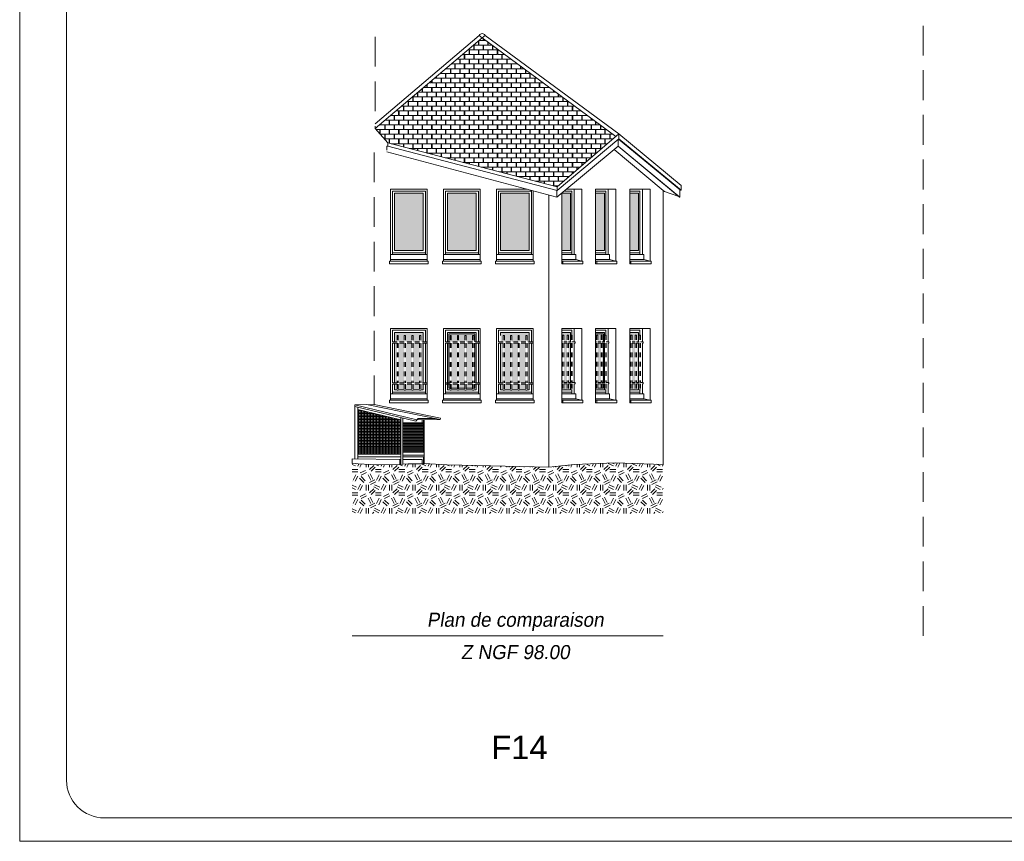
# Model space of a CAD drawing. Extents: x 1304067 to 1304684, y 94 to 123.
# Tile 34 of 57: x 1304375 to 1304396, y 94 to 111. Entities that reach past the tile are written whole.
import ezdxf
from ezdxf.enums import TextEntityAlignment as Align

# ---------------------------------------------------------------- set-up
doc = ezdxf.new("R2010")
doc.units = 0
doc.header["$LTSCALE"] = 0.1
doc.linetypes.add('CACHE', pattern=[9.525, 6.35, -3.175])
doc.linetypes.add('Grille', pattern=[0.4, 0.2, -0.2])
doc.layers.get('0').update_dxf_attribs({"lineweight": 9})
for name, color, linetype, lineweight in [('0_Cadre', 7, 'Continuous', 9), ('_Alti', 115, 'Continuous', 9), ('_Fenêtres', 39, 'Continuous', 9), ('_Fenêtres_Habillage', 7, 'Continuous', 9), ('_TN', 37, 'Continuous', 9), ('_Toiture', 250, 'Continuous', 9), ('Bâti_Hachure', 254, 'Continuous', 9), ('Bâti_Ligne', 7, 'Continuous', 9), ('Garde-corps', 251, 'Grille', 9)]:
    doc.layers.add(name, color=color, linetype=linetype, lineweight=lineweight)
doc.layers.add('_Toiture_Habillage', color=7, linetype='Continuous', lineweight=9, true_color=0xa84e24)
doc.styles.add('ECRITURE2', font='BKANT.TTF', dxfattribs={"width": 1.001, "oblique": 18})
doc.styles.get("Standard").update_dxf_attribs({"font": 'arial.ttf'})

msp = doc.modelspace()

# ---------------------------------------------------------------- hatches: boundary and pattern name
at = {"layer": '_Fenêtres_Habillage'}
h = msp.add_hatch(color=155, dxfattribs=at)
h.dxf.hatch_style = 1
h.set_gradient(color1=(76, 114, 153), name='CYLINDER')
h.paths.add_polyline_path([(1304384.02, 107.442), (1304383.409, 107.442), (1304383.409, 106.221), (1304384.02, 106.221)])
h = msp.add_hatch(color=155, dxfattribs=at)
h.dxf.hatch_style = 1
h.set_gradient(color1=(76, 114, 153), name='CYLINDER')
h.paths.add_polyline_path([(1304385.15, 107.442), (1304384.539, 107.442), (1304384.539, 106.221), (1304385.15, 106.221)])
h = msp.add_hatch(color=155, dxfattribs=at)
h.dxf.hatch_style = 1
h.set_gradient(color1=(76, 114, 153), name='CYLINDER')
h.paths.add_polyline_path([(1304386.281, 107.442), (1304385.67, 107.442), (1304385.67, 106.221), (1304386.281, 106.221)])
h = msp.add_hatch(color=155, dxfattribs=at)
h.dxf.hatch_style = 1
h.set_gradient(color1=(76, 114, 153), name='CYLINDER')
h.paths.add_polyline_path([(1304387.162, 107.442), (1304386.973, 107.442), (1304386.973, 106.221), (1304387.162, 106.221)])
h = msp.add_hatch(color=155, dxfattribs=at)
h.dxf.hatch_style = 1
h.set_gradient(color1=(76, 114, 153), name='CYLINDER')
h.paths.add_polyline_path([(1304387.885, 107.442), (1304387.697, 107.442), (1304387.697, 106.221), (1304387.885, 106.221)])
h = msp.add_hatch(color=155, dxfattribs=at)
h.dxf.hatch_style = 1
h.set_gradient(color1=(76, 114, 153), name='CYLINDER')
h.paths.add_polyline_path([(1304388.615, 107.442), (1304388.427, 107.442), (1304388.427, 106.221), (1304388.615, 106.221)])
h = msp.add_hatch(color=155, dxfattribs=at)
h.dxf.hatch_style = 1
h.set_gradient(color1=(76, 114, 153), name='CYLINDER')
h.paths.add_polyline_path([(1304383.617, 104.243), (1304383.488, 104.243), (1304383.488, 103.399), (1304383.617, 103.399)])
h.paths.add_polyline_path([(1304383.777, 104.243), (1304383.643, 104.243), (1304383.643, 103.399), (1304383.777, 103.399)])
h.paths.add_polyline_path([(1304383.943, 104.243), (1304383.803, 104.243), (1304383.803, 103.399), (1304383.943, 103.399)])
h.paths.add_polyline_path([(1304384.02, 104.243), (1304383.969, 104.243), (1304383.969, 103.399), (1304384.02, 103.399)])
h.paths.add_polyline_path([(1304384.02, 104.473), (1304383.409, 104.473), (1304383.409, 104.272), (1304383.462, 104.272), (1304383.462, 104.409), (1304383.488, 104.409), (1304383.488, 104.272), (1304383.617, 104.272), (1304383.617, 104.409), (1304383.643, 104.409), (1304383.643, 104.272), (1304383.777, 104.272), (1304383.777, 104.409), (1304383.803, 104.409), (1304383.803, 104.272), (1304383.943, 104.272), (1304383.943, 104.409), (1304383.969, 104.409), (1304383.969, 104.272), (1304384.02, 104.272)])
h.paths.add_polyline_path([(1304383.409, 104.243), (1304383.409, 103.399), (1304383.462, 103.399), (1304383.462, 104.243)])
h.paths.add_polyline_path([(1304383.803, 103.253), (1304383.943, 103.253), (1304383.943, 103.37), (1304383.803, 103.37)])
h.paths.add_polyline_path([(1304383.409, 103.253), (1304383.462, 103.253), (1304383.462, 103.37), (1304383.409, 103.37)])
h.paths.add_polyline_path([(1304383.488, 103.253), (1304383.617, 103.253), (1304383.617, 103.37), (1304383.488, 103.37)])
h.paths.add_polyline_path([(1304383.969, 103.253), (1304384.02, 103.253), (1304384.02, 103.37), (1304383.969, 103.37)])
h.paths.add_polyline_path([(1304383.643, 103.253), (1304383.777, 103.253), (1304383.777, 103.37), (1304383.643, 103.37)])
h = msp.add_hatch(color=155, dxfattribs=at)
h.dxf.hatch_style = 1
h.set_gradient(color1=(76, 114, 153), name='CYLINDER')
h.paths.add_polyline_path([(1304384.749, 104.243), (1304384.619, 104.243), (1304384.619, 103.399), (1304384.749, 103.399)])
h.paths.add_polyline_path([(1304384.909, 104.243), (1304384.775, 104.243), (1304384.775, 103.399), (1304384.909, 103.399)])
h.paths.add_polyline_path([(1304385.074, 104.243), (1304384.935, 104.243), (1304384.935, 103.399), (1304385.074, 103.399)])
h.paths.add_polyline_path([(1304384.569, 104.443), (1304384.569, 104.272), (1304384.594, 104.272), (1304384.594, 104.409), (1304384.619, 104.409), (1304384.619, 104.272), (1304384.749, 104.272), (1304384.749, 104.409), (1304384.775, 104.409), (1304384.775, 104.272), (1304384.909, 104.272), (1304384.909, 104.409), (1304384.935, 104.409), (1304384.935, 104.272), (1304385.074, 104.272), (1304385.074, 104.409), (1304385.1, 104.409), (1304385.1, 104.272), (1304385.12, 104.272), (1304385.12, 104.443)])
h.paths.add_polyline_path([(1304384.569, 104.243), (1304384.569, 103.399), (1304384.594, 103.399), (1304384.594, 104.243)])
h.paths.add_polyline_path([(1304385.12, 103.399), (1304385.12, 104.243), (1304385.1, 104.243), (1304385.1, 103.399)])
h.paths.add_polyline_path([(1304384.775, 103.283), (1304384.909, 103.283), (1304384.909, 103.37), (1304384.775, 103.37)])
h.paths.add_polyline_path([(1304385.12, 103.283), (1304385.12, 103.37), (1304385.1, 103.37), (1304385.1, 103.283)])
h.paths.add_polyline_path([(1304384.569, 103.283), (1304384.594, 103.283), (1304384.594, 103.37), (1304384.569, 103.37)])
h.paths.add_polyline_path([(1304384.935, 103.283), (1304385.074, 103.283), (1304385.074, 103.37), (1304384.935, 103.37)])
h.paths.add_polyline_path([(1304384.619, 103.283), (1304384.749, 103.283), (1304384.749, 103.37), (1304384.619, 103.37)])
h = msp.add_hatch(color=155, dxfattribs=at)
h.dxf.hatch_style = 1
h.set_gradient(color1=(76, 114, 153), name='CYLINDER')
h.paths.add_polyline_path([(1304385.883, 104.243), (1304385.753, 104.243), (1304385.753, 103.399), (1304385.883, 103.399)])
h.paths.add_polyline_path([(1304386.043, 104.243), (1304385.908, 104.243), (1304385.908, 103.399), (1304386.043, 103.399)])
h.paths.add_polyline_path([(1304386.208, 104.243), (1304386.068, 104.243), (1304386.068, 103.399), (1304386.208, 103.399)])
h.paths.add_polyline_path([(1304386.281, 104.243), (1304386.234, 104.243), (1304386.234, 103.399), (1304386.281, 103.399)])
h.paths.add_polyline_path([(1304386.281, 104.473), (1304385.67, 104.473), (1304385.67, 104.272), (1304385.728, 104.272), (1304385.728, 104.409), (1304385.753, 104.409), (1304385.753, 104.272), (1304385.883, 104.272), (1304385.883, 104.409), (1304385.908, 104.409), (1304385.908, 104.272), (1304386.043, 104.272), (1304386.043, 104.409), (1304386.068, 104.409), (1304386.068, 104.272), (1304386.208, 104.272), (1304386.208, 104.409), (1304386.234, 104.409), (1304386.234, 104.272), (1304386.281, 104.272)])
h.paths.add_polyline_path([(1304385.67, 104.243), (1304385.67, 103.399), (1304385.728, 103.399), (1304385.728, 104.243)])
h.paths.add_polyline_path([(1304386.068, 103.253), (1304386.208, 103.253), (1304386.208, 103.37), (1304386.068, 103.37)])
h.paths.add_polyline_path([(1304385.67, 103.253), (1304385.728, 103.253), (1304385.728, 103.37), (1304385.67, 103.37)])
h.paths.add_polyline_path([(1304385.753, 103.253), (1304385.883, 103.253), (1304385.883, 103.37), (1304385.753, 103.37)])
h.paths.add_polyline_path([(1304386.234, 103.253), (1304386.281, 103.253), (1304386.281, 103.37), (1304386.234, 103.37)])
h.paths.add_polyline_path([(1304385.908, 103.253), (1304386.043, 103.253), (1304386.043, 103.37), (1304385.908, 103.37)])
h = msp.add_hatch(color=155, dxfattribs=at)
h.dxf.hatch_style = 1
h.set_gradient(color1=(76, 114, 153), name='CYLINDER')
h.paths.add_polyline_path([(1304387.02, 104.248), (1304387.09, 104.248), (1304387.09, 103.407), (1304387.02, 103.407)])
h.paths.add_polyline_path([(1304386.973, 104.277), (1304386.973, 104.473), (1304387.162, 104.473), (1304387.162, 104.277), (1304387.116, 104.277), (1304387.116, 104.414), (1304387.09, 104.414), (1304387.09, 104.277), (1304387.02, 104.277), (1304387.02, 104.414), (1304386.994, 104.414), (1304386.994, 104.277)])
h.paths.add_polyline_path([(1304387.162, 104.248), (1304387.162, 103.407), (1304387.116, 103.407), (1304387.116, 104.248)])
h.paths.add_polyline_path([(1304386.973, 103.407), (1304386.973, 104.248), (1304386.994, 104.248), (1304386.994, 103.407)])
h.paths.add_polyline_path([(1304387.09, 103.253), (1304387.02, 103.253), (1304387.02, 103.379), (1304387.09, 103.379)])
h.paths.add_polyline_path([(1304386.994, 103.253), (1304386.973, 103.253), (1304386.973, 103.379), (1304386.994, 103.379)])
h.paths.add_polyline_path([(1304387.162, 103.379), (1304387.162, 103.253), (1304387.116, 103.253), (1304387.116, 103.379)])
h = msp.add_hatch(color=155, dxfattribs=at)
h.dxf.hatch_style = 1
h.set_gradient(color1=(76, 114, 153), name='CYLINDER')
h.paths.add_polyline_path([(1304387.743, 104.248), (1304387.814, 104.248), (1304387.814, 103.407), (1304387.743, 103.407)])
h.paths.add_polyline_path([(1304387.697, 104.277), (1304387.697, 104.443), (1304387.867, 104.443), (1304387.867, 104.277), (1304387.839, 104.277), (1304387.839, 104.414), (1304387.814, 104.414), (1304387.814, 104.277), (1304387.743, 104.277), (1304387.743, 104.414), (1304387.717, 104.414), (1304387.717, 104.277)])
h.paths.add_polyline_path([(1304387.867, 104.248), (1304387.867, 103.407), (1304387.839, 103.407), (1304387.839, 104.248)])
h.paths.add_polyline_path([(1304387.697, 103.407), (1304387.697, 104.248), (1304387.717, 104.248), (1304387.717, 103.407)])
h.paths.add_polyline_path([(1304387.814, 103.283), (1304387.743, 103.283), (1304387.743, 103.379), (1304387.814, 103.379)])
h.paths.add_polyline_path([(1304387.717, 103.283), (1304387.697, 103.283), (1304387.697, 103.379), (1304387.717, 103.379)])
h.paths.add_polyline_path([(1304387.867, 103.379), (1304387.867, 103.283), (1304387.839, 103.283), (1304387.839, 103.379)])
h = msp.add_hatch(color=155, dxfattribs=at)
h.dxf.hatch_style = 1
h.set_gradient(color1=(76, 114, 153), name='CYLINDER')
h.paths.add_polyline_path([(1304388.473, 104.248), (1304388.543, 104.248), (1304388.543, 103.407), (1304388.473, 103.407)])
h.paths.add_polyline_path([(1304388.427, 104.277), (1304388.427, 104.473), (1304388.615, 104.473), (1304388.615, 104.277), (1304388.569, 104.277), (1304388.569, 104.414), (1304388.543, 104.414), (1304388.543, 104.277), (1304388.473, 104.277), (1304388.473, 104.414), (1304388.447, 104.414), (1304388.447, 104.277)])
h.paths.add_polyline_path([(1304388.615, 104.248), (1304388.615, 103.407), (1304388.569, 103.407), (1304388.569, 104.248)])
h.paths.add_polyline_path([(1304388.427, 103.407), (1304388.427, 104.248), (1304388.447, 104.248), (1304388.447, 103.407)])
h.paths.add_polyline_path([(1304388.543, 103.253), (1304388.473, 103.253), (1304388.473, 103.379), (1304388.543, 103.379)])
h.paths.add_polyline_path([(1304388.447, 103.253), (1304388.427, 103.253), (1304388.427, 103.379), (1304388.447, 103.379)])
h.paths.add_polyline_path([(1304388.615, 103.379), (1304388.615, 103.253), (1304388.569, 103.253), (1304388.569, 103.379)])
at = {"layer": '_TN'}
h = msp.add_hatch(dxfattribs=at)
h.set_pattern_fill('G_GEOLOG_2', color=256, scale=0.5)
h.set_pattern_definition([(0, (0, 0), (0.5, 0.5), [0.125, -0.375]), (0, (0, 0.05), (0.5, 0.5), [0.125, -0.375]), (90, (0.3, 0.1), (-0.5, 0.5), [0.125, -0.375]), (90, (0.35, 0.1), (-0.5, 0.5), [0.125, -0.375]), (45, (0.375, 0.05), (6e-17, 0.50000000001), [0.125, -0.582106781]), (45, (0.41, 0.015), (6e-17, 0.50000000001), [0.125, -0.582106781]), (135, (0.25, 0.275), (-0.50000000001, 6e-17), [0.125, -0.582106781]), (135, (0.285, 0.31), (-0.50000000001, 6e-17), [0.125, -0.582106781]), (26.5650512, (0.375, 0.275), (0.5, 2e-10), [0.125, -0.9930339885]), (26.5650512, (0.395, 0.23), (0.5, 2e-10), [0.125, -0.9930339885]), (26.5650512, (0.175, 0.475), (0.5, 2e-10), [0.125, -0.9930339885]), (26.5650512, (0.195, 0.43), (0.5, 2e-10), [0.125, -0.9930339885]), (63.43494882, (0.125, 0.125), (2.5e-11, 0.5), [0.125, -0.9930339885]), (63.43494882, (0.17, 0.1), (2.5e-11, 0.5), [0.125, -0.9930339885]), (63.43494882, (0.07, 0.3), (2.5e-11, 0.5), [0.125, -0.9930339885]), (63.43494882, (0.025, 0.325), (2.5e-11, 0.5), [0.125, -0.9930339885]), (116.5650512, (0.445, 0.345), (-2e-10, 0.5), [0.125, -0.9930339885]), (116.5650512, (0.4, 0.325), (-2e-10, 0.5), [0.125, -0.9930339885]), (153.43494882, (0.075, 0.125), (-0.5, 2.5e-11), [0.125, -0.9930339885]), (153.43494882, (0.095, 0.17), (-0.5, 2.5e-11), [0.125, -0.9930339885])])
h.paths.add_polyline_path([(1304389.14, 101.659), (1304388.113, 101.69), (1304387.241, 101.659), (1304386.696, 101.597), (1304384.53, 101.65), (1304384.041, 101.677), (1304384.041, 101.672), (1304384, 101.672), (1304383.702, 101.672), (1304383.584, 101.667), (1304383.523, 101.656), (1304383.523, 101.656), (1304383.023, 101.653), (1304382.507, 101.679), (1304382.507, 101.519), (1304382.507, 100.611), (1304389.14, 100.611)])
at = {"layer": '_Toiture_Habillage'}
h = msp.add_hatch(dxfattribs=at)
h.set_pattern_fill('G_TUILE_6', color=256, scale=0.2)
h.set_pattern_definition([(90, (0, 0), (-0.2, 0.2), [0.1, -0.1]), (90, (0.008, 0), (-0.2, 0.2), [0.1, -0.1]), (0, (0, 0.1), (0.2, 0.2), [0.096, -0.104]), (0, (0.104, 0.1), (0.2, 0.2), [0.096, -0.104]), (90, (0.096, 0.1), (-0.2, 0.2), [0.1, -0.1]), (90, (0.104, 0.1), (-0.2, 0.2), [0.1, -0.1]), (0, (0.008, 0), (0.2, 0.2), [0.192, -0.008])])
h.paths.add_polyline_path([(1304385.278, 110.756), (1304382.992, 108.823), (1304383.263, 108.52), (1304386.879, 107.578), (1304388.131, 108.653)])
at = {"layer": 'Bâti_Hachure'}
h = msp.add_hatch(dxfattribs=at)
h.set_pattern_fill('NET', color=256, scale=0.01)
h.set_pattern_definition([(0, (1304383.024164, -3e-14), (0, 0.03175), []), (90, (1304383.024164, -3e-14), (-0.03175, 2e-18), [])])
h.paths.add_polyline_path([(1304383.545, 102.607), (1304382.622, 102.829), (1304382.622, 101.881), (1304383.545, 101.881)])
h.paths.add_polyline_path([(1304384.024, 102.521), (1304383.583, 102.521), (1304383.583, 101.918), (1304384.024, 101.918)])

# ---------------------------------------------------------------- linework, layer by layer
at = {"layer": '0_Cadre'}
msp.add_lwpolyline([(1304375.414, 123.32), (1304417.414, 123.32), (1304417.414, 93.62), (1304375.414, 93.62)], close=True, dxfattribs=at)
msp.add_lwpolyline([(1304377.214, 94.12), (1304416.114, 94.12, 0.414214), (1304416.914, 94.92), (1304416.914, 122.02, 0.414214), (1304416.114, 122.82), (1304377.214, 122.82, 0.414214), (1304376.414, 122.02), (1304376.414, 94.92, 0.414214)], format="xyb", close=True, dxfattribs=at)
at = {"layer": '0_Cadre', "linetype": 'CACHE', "flags": 128}
msp.add_lwpolyline([(1304394.684, 98), (1304394.684, 115.096)], dxfattribs=at)
at = {"layer": '_Alti'}
msp.add_line((1304382.507, 98), (1304389.14, 98), dxfattribs=at)
at = {"layer": '_Fenêtres', "elevation": 0}
for points in [[(1304383.363, 106.133), (1304383.363, 107.488), (1304384.066, 107.488), (1304384.066, 106.133)], [(1304385.624, 106.133), (1304385.624, 107.488), (1304386.327, 107.488), (1304386.327, 106.133)], [(1304384.066, 106.171), (1304383.363, 106.171)], [(1304386.327, 106.171), (1304385.624, 106.171)], [(1304383.363, 104.272), (1304383.363, 104.519), (1304384.066, 104.519), (1304384.066, 104.272)], [(1304383.409, 104.272), (1304383.409, 104.473), (1304384.02, 104.473), (1304384.02, 104.272)], [(1304385.624, 104.272), (1304385.624, 104.519), (1304386.327, 104.519), (1304386.327, 104.272)], [(1304385.67, 104.409), (1304385.67, 104.473), (1304386.281, 104.473), (1304386.281, 104.272)], [(1304383.363, 103.399), (1304383.363, 104.243)], [(1304383.409, 103.399), (1304383.409, 104.243)], [(1304384.02, 104.243), (1304384.02, 103.399)], [(1304384.066, 104.243), (1304384.066, 103.399)], [(1304385.624, 103.399), (1304385.624, 104.243)], [(1304385.67, 103.399), (1304385.67, 104.243)], [(1304386.281, 104.243), (1304386.281, 103.399)], [(1304386.327, 104.243), (1304386.327, 103.399)], [(1304383.363, 103.164), (1304383.363, 103.37)], [(1304383.462, 103.253), (1304383.409, 103.253), (1304383.409, 103.37)], [(1304384.02, 103.37), (1304384.02, 103.253), (1304383.969, 103.253)], [(1304384.066, 103.37), (1304384.066, 103.164)], [(1304385.624, 103.164), (1304385.624, 103.37)], [(1304385.728, 103.253), (1304385.67, 103.253), (1304385.67, 103.37)], [(1304386.281, 103.37), (1304386.281, 103.253), (1304386.234, 103.253)], [(1304386.327, 103.37), (1304386.327, 103.164)], [(1304384.066, 103.203), (1304383.363, 103.203)], [(1304383.617, 103.253), (1304383.488, 103.253)], [(1304383.777, 103.253), (1304383.643, 103.253)], [(1304383.943, 103.253), (1304383.803, 103.253)], [(1304386.327, 103.203), (1304385.624, 103.203)], [(1304385.883, 103.253), (1304385.753, 103.253)], [(1304386.043, 103.253), (1304385.908, 103.253)], [(1304386.208, 103.253), (1304386.068, 103.253)]]:
    msp.add_lwpolyline(points, dxfattribs=at)
for points in [[(1304384.02, 106.221), (1304383.409, 106.221), (1304383.409, 107.442), (1304384.02, 107.442)], [(1304386.281, 106.221), (1304385.67, 106.221), (1304385.67, 107.442), (1304386.281, 107.442)]]:
    msp.add_lwpolyline(points, close=True, dxfattribs=at)
at = {"layer": '_Fenêtres'}
for points in [[(1304384.493, 106.133), (1304384.493, 107.488), (1304385.196, 107.488), (1304385.196, 106.133)], [(1304385.196, 106.171), (1304384.493, 106.171)], [(1304384.493, 104.272), (1304384.493, 104.519), (1304385.196, 104.519), (1304385.196, 104.272)], [(1304384.539, 104.272), (1304384.539, 104.473), (1304385.15, 104.473), (1304385.15, 104.272)], [(1304384.569, 104.272), (1304384.569, 104.443), (1304385.12, 104.443), (1304385.12, 104.272)], [(1304384.493, 103.164), (1304384.493, 104.243)], [(1304384.594, 103.253), (1304384.539, 103.253), (1304384.539, 104.243)], [(1304384.594, 103.283), (1304384.569, 103.283), (1304384.569, 104.243)], [(1304385.12, 104.243), (1304385.12, 103.399)], [(1304385.15, 104.243), (1304385.15, 103.399)], [(1304385.196, 104.243), (1304385.196, 103.399)], [(1304385.15, 103.37), (1304385.15, 103.253), (1304385.1, 103.253)], [(1304385.12, 103.37), (1304385.12, 103.283), (1304385.1, 103.283)], [(1304385.196, 103.37), (1304385.196, 103.164)], [(1304385.196, 103.203), (1304384.493, 103.203)], [(1304384.749, 103.283), (1304384.619, 103.283)], [(1304384.749, 103.253), (1304384.619, 103.253)], [(1304384.909, 103.283), (1304384.775, 103.283)], [(1304384.909, 103.253), (1304384.775, 103.253)], [(1304385.074, 103.283), (1304384.935, 103.283)], [(1304385.074, 103.253), (1304384.935, 103.253)]]:
    msp.add_lwpolyline(points, dxfattribs=at)
msp.add_lwpolyline([(1304385.15, 106.221), (1304384.539, 106.221), (1304384.539, 107.442), (1304385.15, 107.442)], close=True, dxfattribs=at)
at = {"layer": '_Fenêtres', "elevation": 0, "flags": 128}
for points in [[(1304386.973, 106.221), (1304387.162, 106.221), (1304387.162, 107.442), (1304386.973, 107.442)], [(1304387.027, 107.488), (1304387.19, 107.488), (1304387.19, 106.133)], [(1304387.697, 107.488), (1304387.913, 107.488), (1304387.913, 106.133)], [(1304387.697, 106.221), (1304387.885, 106.221), (1304387.885, 107.442), (1304387.697, 107.442)], [(1304388.427, 107.488), (1304388.643, 107.488), (1304388.643, 106.133)], [(1304388.427, 106.221), (1304388.615, 106.221), (1304388.615, 107.442), (1304388.427, 107.442)], [(1304387.19, 106.171), (1304386.973, 106.171)], [(1304387.913, 106.171), (1304387.697, 106.171)], [(1304388.643, 106.171), (1304388.427, 106.171)], [(1304386.973, 104.519), (1304387.19, 104.519), (1304387.19, 104.414)], [(1304387.162, 104.277), (1304387.162, 104.473), (1304386.973, 104.473)], [(1304387.697, 104.519), (1304387.913, 104.519), (1304387.913, 104.414)], [(1304387.885, 104.277), (1304387.885, 104.473), (1304387.697, 104.473)], [(1304387.867, 104.277), (1304387.867, 104.443), (1304387.697, 104.443)], [(1304388.427, 104.519), (1304388.643, 104.519), (1304388.643, 104.414)], [(1304388.615, 104.277), (1304388.615, 104.473), (1304388.427, 104.473)], [(1304386.281, 104.243), (1304386.281, 103.399)], [(1304387.162, 103.407), (1304387.162, 104.248)], [(1304387.867, 103.407), (1304387.867, 104.248)], [(1304387.885, 103.407), (1304387.885, 104.248)], [(1304388.615, 103.407), (1304388.615, 104.248)], [(1304387.116, 103.253), (1304387.162, 103.253), (1304387.162, 103.379)], [(1304387.839, 103.253), (1304387.885, 103.253), (1304387.885, 103.379)], [(1304387.839, 103.283), (1304387.867, 103.283), (1304387.867, 103.379)], [(1304388.569, 103.253), (1304388.615, 103.253), (1304388.615, 103.379)], [(1304386.973, 103.253), (1304386.994, 103.253)], [(1304387.19, 103.203), (1304386.973, 103.203)], [(1304387.02, 103.253), (1304387.09, 103.253)], [(1304387.19, 103.252), (1304387.19, 103.164)], [(1304387.697, 103.283), (1304387.717, 103.283)], [(1304387.697, 103.253), (1304387.717, 103.253)], [(1304387.913, 103.203), (1304387.697, 103.203)], [(1304387.743, 103.283), (1304387.814, 103.283)], [(1304387.743, 103.253), (1304387.814, 103.253)], [(1304387.913, 103.252), (1304387.913, 103.164)], [(1304388.427, 103.253), (1304388.447, 103.253)], [(1304388.643, 103.203), (1304388.427, 103.203)], [(1304388.473, 103.253), (1304388.543, 103.253)], [(1304388.643, 103.252), (1304388.643, 103.164)]]:
    msp.add_lwpolyline(points, dxfattribs=at)
at = {"layer": '_TN', "elevation": 0, "flags": 128}
for points in [[(1304382.507, 101.679), (1304383.023, 101.653), (1304383.524, 101.656)], [(1304383.583, 101.667), (1304383.524, 101.656)], [(1304383.583, 101.667), (1304383.702, 101.672), (1304384, 101.672), (1304384.041, 101.672)], [(1304389.14, 101.659), (1304388.113, 101.69), (1304387.241, 101.659), (1304386.696, 101.597), (1304384.53, 101.65), (1304384.041, 101.677)]]:
    msp.add_lwpolyline(points, dxfattribs=at)
at = {"layer": '_Toiture', "elevation": 0, "flags": 128}
msp.add_lwpolyline([(1304388.193, 108.707), (1304385.341, 110.81, 0.608077), (1304385.215, 110.81), (1304382.992, 108.927)], format="xyb", dxfattribs=at)
for points in [[(1304388.131, 108.653), (1304385.278, 110.756), (1304382.992, 108.823)], [(1304385.278, 110.756), (1304385.215, 110.81)], [(1304386.879, 107.578), (1304388.193, 108.707)], [(1304386.879, 107.503), (1304388.193, 108.605)], [(1304388.18, 108.446), (1304388.18, 108.594)], [(1304389.522, 107.51), (1304389.51, 107.51), (1304388.187, 108.6)], [(1304389.522, 107.611), (1304388.193, 108.707)], [(1304388.193, 108.605), (1304388.193, 108.707)], [(1304389.522, 107.51), (1304388.193, 108.605)], [(1304383.263, 108.52), (1304386.879, 107.578)], [(1304383.263, 108.449), (1304386.879, 107.503), (1304386.879, 107.578)], [(1304386.872, 107.359), (1304388.18, 108.446)], [(1304389.493, 107.362), (1304389.488, 107.362), (1304388.178, 108.444)], [(1304389.493, 107.525), (1304389.493, 107.362), (1304388.18, 108.446)], [(1304383.244, 108.326), (1304386.872, 107.359)], [(1304389.522, 107.611), (1304389.522, 107.51)], [(1304386.872, 107.505), (1304386.872, 107.359)], [(1304389.166, 107.479), (1304389.14, 107.501)], [(1304389.475, 107.373), (1304389.166, 107.479)], [(1304382.562, 102.927), (1304382.973, 102.938)], [(1304383.887, 102.608), (1304382.562, 102.927)], [(1304384.381, 102.614), (1304382.808, 102.934)], [(1304384.388, 102.645), (1304382.973, 102.938)], [(1304383.864, 102.581), (1304382.562, 102.894)], [(1304384.269, 102.637), (1304383.911, 102.637), (1304383.864, 102.581)], [(1304383.887, 102.608), (1304384.381, 102.614)], [(1304384.381, 102.614), (1304384.388, 102.645)]]:
    msp.add_lwpolyline(points, dxfattribs=at)
at = {"layer": '_Toiture', "flags": 128}
msp.add_lwpolyline([(1304385.278, 110.756), (1304385.341, 110.81)], dxfattribs=at)
at = {"layer": 'Bâti_Ligne', "linetype": 'CACHE', "elevation": 0, "flags": 128}
msp.add_lwpolyline([(1304382.992, 110.779), (1304382.992, 108.823), (1304383.263, 108.52), (1304383.263, 108.449), (1304383.244, 108.449), (1304383.244, 108.326), (1304382.973, 108.326), (1304382.973, 102.938)], dxfattribs=at)
at = {"layer": 'Bâti_Ligne', "elevation": 0, "flags": 128}
for points in [[(1304389.14, 107.501), (1304388.095, 108.375)], [(1304387.24, 107.528), (1304387.24, 106.133)], [(1304387.964, 107.528), (1304387.964, 106.133)], [(1304388.694, 107.528), (1304388.694, 106.133)], [(1304386.696, 107.406), (1304386.696, 101.597)], [(1304389.14, 107.501), (1304389.14, 101.659)], [(1304383.323, 106.133), (1304384.106, 106.133)], [(1304385.584, 106.133), (1304386.367, 106.133)], [(1304386.973, 106.028), (1304387.273, 106.028), (1304387.273, 106.133), (1304386.973, 106.133)], [(1304387.697, 106.028), (1304387.996, 106.028), (1304387.996, 106.133), (1304387.697, 106.133)], [(1304388.427, 106.028), (1304388.726, 106.028), (1304388.726, 106.133), (1304388.427, 106.133)], [(1304383.323, 106.028), (1304384.106, 106.028)], [(1304385.584, 106.028), (1304386.367, 106.028)], [(1304386.997, 105.996), (1304386.997, 105.939)], [(1304387.403, 105.996), (1304387.273, 106.028)], [(1304387.721, 105.996), (1304387.721, 105.939)], [(1304388.127, 105.996), (1304387.996, 106.028)], [(1304388.451, 105.996), (1304388.451, 105.939)], [(1304388.857, 105.996), (1304388.726, 106.028)], [(1304387.24, 104.559), (1304387.24, 104.277)], [(1304387.964, 104.559), (1304387.964, 104.277)], [(1304388.694, 104.559), (1304388.694, 104.277)], [(1304387.24, 104.248), (1304387.24, 103.407)], [(1304387.964, 104.248), (1304387.964, 103.407)], [(1304388.694, 104.248), (1304388.694, 103.407)], [(1304387.24, 103.379), (1304387.24, 103.164)], [(1304387.964, 103.379), (1304387.964, 103.164)], [(1304388.694, 103.379), (1304388.694, 103.164)], [(1304383.323, 103.164), (1304384.106, 103.164)], [(1304385.584, 103.164), (1304386.367, 103.164)], [(1304386.973, 103.06), (1304387.273, 103.06), (1304387.273, 103.164), (1304386.973, 103.164)], [(1304387.697, 103.06), (1304387.996, 103.06), (1304387.996, 103.164), (1304387.697, 103.164)], [(1304388.427, 103.06), (1304388.726, 103.06), (1304388.726, 103.164), (1304388.427, 103.164)], [(1304382.562, 102.927), (1304382.562, 101.775)], [(1304383.323, 103.06), (1304384.106, 103.06)], [(1304385.584, 103.06), (1304386.367, 103.06)], [(1304386.997, 103.028), (1304386.997, 102.97)], [(1304387.403, 103.028), (1304387.273, 103.06)], [(1304387.721, 103.028), (1304387.721, 102.97)], [(1304388.127, 103.028), (1304387.996, 103.06)], [(1304388.451, 103.028), (1304388.451, 102.97)], [(1304388.857, 103.028), (1304388.726, 103.06)], [(1304382.622, 102.88), (1304382.622, 101.775)], [(1304383.545, 102.607), (1304382.622, 102.829)], [(1304383.545, 101.66), (1304383.545, 102.658)], [(1304383.583, 101.667), (1304383.583, 102.648)], [(1304384.041, 102.549), (1304383.583, 102.549)], [(1304384.024, 102.521), (1304383.583, 102.521)], [(1304384, 102.549), (1304384, 102.609)], [(1304384.024, 102.549), (1304384.024, 102.61)], [(1304384.024, 102.521), (1304384.024, 101.918)], [(1304384.041, 102.549), (1304384.041, 102.61)], [(1304384.041, 102.549), (1304384.041, 101.672)], [(1304383.545, 101.881), (1304382.622, 101.881)], [(1304383.583, 101.918), (1304384.041, 101.918)], [(1304383.583, 101.853), (1304384.041, 101.853)], [(1304382.507, 101.775), (1304382.507, 101.679)], [(1304382.507, 101.775), (1304383.523, 101.762), (1304383.523, 101.656)], [(1304383.545, 101.821), (1304382.622, 101.821)], [(1304383.523, 101.762), (1304383.523, 101.762), (1304383.545, 101.762)], [(1304383.583, 101.821), (1304384.041, 101.821)], [(1304383.583, 101.762), (1304384, 101.762)], [(1304384, 101.762), (1304384, 101.672)], [(1304384.024, 101.821), (1304384.024, 101.672)]]:
    msp.add_lwpolyline(points, dxfattribs=at)
at = {"layer": 'Bâti_Ligne', "elevation": 0}
for points in [[(1304383.323, 107.528), (1304384.106, 107.528), (1304384.106, 105.996), (1304383.323, 105.996)], [(1304387.697, 105.996), (1304388.127, 105.996), (1304388.127, 107.528), (1304387.697, 107.528)], [(1304388.427, 105.996), (1304388.857, 105.996), (1304388.857, 107.528), (1304388.427, 107.528)], [(1304383.323, 104.559), (1304384.106, 104.559), (1304384.106, 103.028), (1304383.323, 103.028)], [(1304386.973, 103.028), (1304387.403, 103.028), (1304387.403, 104.559), (1304386.973, 104.559)], [(1304387.697, 103.028), (1304388.127, 103.028), (1304388.127, 104.559), (1304387.697, 104.559)], [(1304388.427, 103.028), (1304388.857, 103.028), (1304388.857, 104.559), (1304388.427, 104.559)]]:
    msp.add_lwpolyline(points, close=True, dxfattribs=at)
at = {"layer": 'Bâti_Ligne'}
msp.add_lwpolyline([(1304384.453, 107.528), (1304385.236, 107.528), (1304385.236, 105.996), (1304384.453, 105.996)], close=True, dxfattribs=at)
at = {"layer": 'Bâti_Ligne', "elevation": 0}
for points in [[(1304386.367, 107.494), (1304386.367, 105.996), (1304385.584, 105.996), (1304385.584, 107.528), (1304386.239, 107.528)], [(1304386.973, 107.443), (1304386.973, 105.996), (1304387.403, 105.996), (1304387.403, 107.528), (1304387.075, 107.528)]]:
    msp.add_lwpolyline(points, dxfattribs=at)
at = {"layer": 'Bâti_Ligne', "flags": 128}
for points in [[(1304384.453, 106.133), (1304385.236, 106.133)], [(1304384.453, 106.028), (1304385.236, 106.028)], [(1304384.453, 103.164), (1304385.236, 103.164)], [(1304384.453, 103.06), (1304385.236, 103.06)]]:
    msp.add_lwpolyline(points, dxfattribs=at)
at = {"layer": 'Bâti_Ligne', "elevation": 0, "flags": 128}
for points in [[(1304384.126, 105.996), (1304383.303, 105.996), (1304383.303, 105.939), (1304384.126, 105.939)], [(1304386.387, 105.996), (1304385.564, 105.996), (1304385.564, 105.939), (1304386.387, 105.939)], [(1304386.973, 105.996), (1304387.427, 105.996), (1304387.427, 105.939), (1304386.973, 105.939)], [(1304387.697, 105.996), (1304388.151, 105.996), (1304388.151, 105.939), (1304387.697, 105.939)], [(1304388.427, 105.996), (1304388.881, 105.996), (1304388.881, 105.939), (1304388.427, 105.939)], [(1304385.584, 104.559), (1304386.367, 104.559), (1304386.367, 103.028), (1304385.584, 103.028)], [(1304384.126, 103.028), (1304383.303, 103.028), (1304383.303, 102.97), (1304384.126, 102.97)], [(1304386.387, 103.028), (1304385.564, 103.028), (1304385.564, 102.97), (1304386.387, 102.97)], [(1304386.973, 103.028), (1304387.427, 103.028), (1304387.427, 102.97), (1304386.973, 102.97)], [(1304387.697, 103.028), (1304388.151, 103.028), (1304388.151, 102.97), (1304387.697, 102.97)], [(1304388.427, 103.028), (1304388.881, 103.028), (1304388.881, 102.97), (1304388.427, 102.97)]]:
    msp.add_lwpolyline(points, close=True, dxfattribs=at)
at = {"layer": 'Bâti_Ligne', "flags": 128}
for points in [[(1304385.256, 105.996), (1304384.433, 105.996), (1304384.433, 105.939), (1304385.256, 105.939)], [(1304384.453, 104.559), (1304385.236, 104.559), (1304385.236, 103.028), (1304384.453, 103.028)], [(1304385.256, 103.028), (1304384.433, 103.028), (1304384.433, 102.97), (1304385.256, 102.97)]]:
    msp.add_lwpolyline(points, close=True, dxfattribs=at)
at = {"layer": 'Garde-corps', "elevation": 0, "flags": 128}
for points in [[(1304383.488, 104.409), (1304383.462, 104.409)], [(1304383.462, 104.409), (1304383.462, 104.272)], [(1304383.488, 104.409), (1304383.488, 104.272)], [(1304383.643, 104.409), (1304383.617, 104.409)], [(1304383.617, 104.409), (1304383.617, 104.272)], [(1304383.643, 104.409), (1304383.643, 104.272)], [(1304383.803, 104.409), (1304383.777, 104.409)], [(1304383.777, 104.409), (1304383.777, 104.272)], [(1304383.803, 104.409), (1304383.803, 104.272)], [(1304383.943, 104.409), (1304383.943, 104.272)], [(1304383.969, 104.409), (1304383.943, 104.409)], [(1304383.969, 104.409), (1304383.969, 104.272)], [(1304384.619, 104.409), (1304384.594, 104.409)], [(1304384.594, 104.409), (1304384.594, 104.272)], [(1304384.619, 104.409), (1304384.619, 104.272)], [(1304384.775, 104.409), (1304384.749, 104.409)], [(1304384.749, 104.409), (1304384.749, 104.272)], [(1304384.775, 104.409), (1304384.775, 104.272)], [(1304384.935, 104.409), (1304384.909, 104.409)], [(1304384.909, 104.409), (1304384.909, 104.272)], [(1304384.935, 104.409), (1304384.935, 104.272)], [(1304385.074, 104.409), (1304385.074, 104.272)], [(1304385.1, 104.409), (1304385.074, 104.409)], [(1304385.1, 104.409), (1304385.1, 104.272)], [(1304385.753, 104.409), (1304385.728, 104.409)], [(1304385.728, 104.409), (1304385.728, 104.272)], [(1304385.753, 104.409), (1304385.753, 104.272)], [(1304385.908, 104.409), (1304385.883, 104.409)], [(1304385.883, 104.409), (1304385.883, 104.272)], [(1304385.908, 104.409), (1304385.908, 104.272)], [(1304386.068, 104.409), (1304386.043, 104.409)], [(1304386.043, 104.409), (1304386.043, 104.272)], [(1304386.068, 104.409), (1304386.068, 104.272)], [(1304386.208, 104.409), (1304386.208, 104.272)], [(1304386.234, 104.409), (1304386.208, 104.409)], [(1304386.234, 104.409), (1304386.234, 104.272)], [(1304386.994, 104.414), (1304386.994, 104.277)], [(1304386.994, 104.414), (1304387.02, 104.414)], [(1304387.02, 104.414), (1304387.02, 104.277)], [(1304387.09, 104.414), (1304387.116, 104.414)], [(1304387.09, 104.414), (1304387.09, 104.277)], [(1304387.116, 104.414), (1304387.116, 104.277)], [(1304387.172, 104.414), (1304387.198, 104.414)], [(1304387.172, 104.414), (1304387.172, 104.277)], [(1304387.198, 104.414), (1304387.198, 104.277)], [(1304387.717, 104.414), (1304387.717, 104.277)], [(1304387.717, 104.414), (1304387.743, 104.414)], [(1304387.743, 104.414), (1304387.743, 104.277)], [(1304387.814, 104.414), (1304387.839, 104.414)], [(1304387.814, 104.414), (1304387.814, 104.277)], [(1304387.839, 104.414), (1304387.839, 104.277)], [(1304387.896, 104.414), (1304387.922, 104.414)], [(1304387.896, 104.414), (1304387.896, 104.277)], [(1304387.922, 104.414), (1304387.922, 104.277)], [(1304388.447, 104.414), (1304388.447, 104.277)], [(1304388.447, 104.414), (1304388.473, 104.414)], [(1304388.473, 104.414), (1304388.473, 104.277)], [(1304388.543, 104.414), (1304388.569, 104.414)], [(1304388.543, 104.414), (1304388.543, 104.277)], [(1304388.569, 104.414), (1304388.569, 104.277)], [(1304388.626, 104.414), (1304388.651, 104.414)], [(1304388.626, 104.414), (1304388.626, 104.277)], [(1304388.651, 104.414), (1304388.651, 104.277)], [(1304383.462, 104.272), (1304383.323, 104.272)], [(1304383.462, 104.243), (1304383.323, 104.243)], [(1304383.462, 104.243), (1304383.462, 103.399)], [(1304383.617, 104.272), (1304383.488, 104.272)], [(1304383.617, 104.243), (1304383.488, 104.243)], [(1304383.488, 104.243), (1304383.488, 103.399)], [(1304383.617, 104.243), (1304383.617, 103.399)], [(1304383.777, 104.272), (1304383.643, 104.272)], [(1304383.777, 104.243), (1304383.643, 104.243)], [(1304383.643, 104.243), (1304383.643, 103.399)], [(1304383.777, 104.243), (1304383.777, 103.399)], [(1304383.943, 104.272), (1304383.803, 104.272)], [(1304383.943, 104.243), (1304383.803, 104.243)], [(1304383.803, 104.243), (1304383.803, 103.399)], [(1304383.943, 104.243), (1304383.943, 103.399)], [(1304384.106, 104.272), (1304383.969, 104.272)], [(1304383.969, 104.243), (1304383.969, 103.399)], [(1304384.106, 104.243), (1304383.969, 104.243)], [(1304384.594, 104.272), (1304384.453, 104.272)], [(1304384.594, 104.243), (1304384.453, 104.243)], [(1304384.594, 104.243), (1304384.594, 103.399)], [(1304384.749, 104.272), (1304384.619, 104.272)], [(1304384.749, 104.243), (1304384.619, 104.243)], [(1304384.619, 104.243), (1304384.619, 103.399)], [(1304384.749, 104.243), (1304384.749, 103.399)], [(1304384.909, 104.272), (1304384.775, 104.272)], [(1304384.909, 104.243), (1304384.775, 104.243)], [(1304384.775, 104.243), (1304384.775, 103.399)], [(1304384.909, 104.243), (1304384.909, 103.399)], [(1304385.074, 104.272), (1304384.935, 104.272)], [(1304385.074, 104.243), (1304384.935, 104.243)], [(1304384.935, 104.243), (1304384.935, 103.399)], [(1304385.074, 104.243), (1304385.074, 103.399)], [(1304385.236, 104.272), (1304385.1, 104.272)], [(1304385.1, 104.243), (1304385.1, 103.399)], [(1304385.236, 104.243), (1304385.1, 104.243)], [(1304385.728, 104.272), (1304385.584, 104.272)], [(1304385.728, 104.243), (1304385.584, 104.243)], [(1304385.728, 104.243), (1304385.728, 103.399)], [(1304385.883, 104.272), (1304385.753, 104.272)], [(1304385.883, 104.243), (1304385.753, 104.243)], [(1304385.753, 104.243), (1304385.753, 103.399)], [(1304385.883, 104.243), (1304385.883, 103.399)], [(1304386.043, 104.272), (1304385.908, 104.272)], [(1304386.043, 104.243), (1304385.908, 104.243)], [(1304385.908, 104.243), (1304385.908, 103.399)], [(1304386.043, 104.243), (1304386.043, 103.399)], [(1304386.208, 104.272), (1304386.068, 104.272)], [(1304386.208, 104.243), (1304386.068, 104.243)], [(1304386.068, 104.243), (1304386.068, 103.399)], [(1304386.208, 104.243), (1304386.208, 103.399)], [(1304386.367, 104.272), (1304386.234, 104.272)], [(1304386.234, 104.243), (1304386.234, 103.399)], [(1304386.367, 104.243), (1304386.234, 104.243)], [(1304386.973, 104.277), (1304386.994, 104.277)], [(1304386.973, 104.248), (1304386.994, 104.248)], [(1304386.994, 104.248), (1304386.994, 103.407)], [(1304387.02, 104.277), (1304387.09, 104.277)], [(1304387.02, 104.248), (1304387.02, 103.407)], [(1304387.02, 104.248), (1304387.09, 104.248)], [(1304387.09, 104.248), (1304387.09, 103.407)], [(1304387.116, 104.277), (1304387.172, 104.277)], [(1304387.116, 104.248), (1304387.116, 103.407)], [(1304387.116, 104.248), (1304387.172, 104.248)], [(1304387.172, 104.248), (1304387.172, 103.407)], [(1304387.198, 104.277), (1304387.258, 104.277), (1304387.258, 104.248), (1304387.198, 104.248)], [(1304387.198, 104.248), (1304387.198, 103.407)], [(1304387.697, 104.277), (1304387.717, 104.277)], [(1304387.697, 104.248), (1304387.717, 104.248)], [(1304387.717, 104.248), (1304387.717, 103.407)], [(1304387.743, 104.277), (1304387.814, 104.277)], [(1304387.743, 104.248), (1304387.743, 103.407)], [(1304387.743, 104.248), (1304387.814, 104.248)], [(1304387.814, 104.248), (1304387.814, 103.407)], [(1304387.839, 104.277), (1304387.896, 104.277)], [(1304387.839, 104.248), (1304387.839, 103.407)], [(1304387.839, 104.248), (1304387.896, 104.248)], [(1304387.896, 104.248), (1304387.896, 103.407)], [(1304387.922, 104.277), (1304387.981, 104.277), (1304387.981, 104.248), (1304387.922, 104.248)], [(1304387.922, 104.248), (1304387.922, 103.407)], [(1304388.427, 104.277), (1304388.447, 104.277)], [(1304388.427, 104.248), (1304388.447, 104.248)], [(1304388.447, 104.248), (1304388.447, 103.407)], [(1304388.473, 104.277), (1304388.543, 104.277)], [(1304388.473, 104.248), (1304388.473, 103.407)], [(1304388.473, 104.248), (1304388.543, 104.248)], [(1304388.543, 104.248), (1304388.543, 103.407)], [(1304388.569, 104.277), (1304388.626, 104.277)], [(1304388.569, 104.248), (1304388.569, 103.407)], [(1304388.569, 104.248), (1304388.626, 104.248)], [(1304388.626, 104.248), (1304388.626, 103.407)], [(1304388.651, 104.277), (1304388.711, 104.277), (1304388.711, 104.248), (1304388.651, 104.248)], [(1304388.651, 104.248), (1304388.651, 103.407)], [(1304383.462, 103.399), (1304383.323, 103.399)], [(1304383.462, 103.37), (1304383.323, 103.37)], [(1304383.462, 103.37), (1304383.462, 103.244)], [(1304383.617, 103.399), (1304383.488, 103.399)], [(1304383.617, 103.37), (1304383.488, 103.37)], [(1304383.488, 103.37), (1304383.488, 103.244)], [(1304383.617, 103.37), (1304383.617, 103.244)], [(1304383.777, 103.399), (1304383.643, 103.399)], [(1304383.777, 103.37), (1304383.643, 103.37)], [(1304383.643, 103.37), (1304383.643, 103.244)], [(1304383.777, 103.37), (1304383.777, 103.244)], [(1304383.943, 103.399), (1304383.803, 103.399)], [(1304383.943, 103.37), (1304383.803, 103.37)], [(1304383.803, 103.37), (1304383.803, 103.244)], [(1304383.943, 103.37), (1304383.943, 103.244)], [(1304384.106, 103.399), (1304383.969, 103.399)], [(1304383.969, 103.37), (1304383.969, 103.244)], [(1304384.106, 103.37), (1304383.969, 103.37)], [(1304384.594, 103.399), (1304384.453, 103.399)], [(1304384.594, 103.37), (1304384.453, 103.37)], [(1304384.594, 103.37), (1304384.594, 103.244)], [(1304384.749, 103.399), (1304384.619, 103.399)], [(1304384.749, 103.37), (1304384.619, 103.37)], [(1304384.619, 103.37), (1304384.619, 103.244)], [(1304384.749, 103.37), (1304384.749, 103.244)], [(1304384.909, 103.399), (1304384.775, 103.399)], [(1304384.909, 103.37), (1304384.775, 103.37)], [(1304384.775, 103.37), (1304384.775, 103.244)], [(1304384.909, 103.37), (1304384.909, 103.244)], [(1304385.074, 103.399), (1304384.935, 103.399)], [(1304385.074, 103.37), (1304384.935, 103.37)], [(1304384.935, 103.37), (1304384.935, 103.244)], [(1304385.074, 103.37), (1304385.074, 103.244)], [(1304385.236, 103.399), (1304385.1, 103.399)], [(1304385.1, 103.37), (1304385.1, 103.244)], [(1304385.236, 103.37), (1304385.1, 103.37)], [(1304385.728, 103.399), (1304385.584, 103.399)], [(1304385.728, 103.37), (1304385.584, 103.37)], [(1304385.728, 103.37), (1304385.728, 103.244)], [(1304385.883, 103.399), (1304385.753, 103.399)], [(1304385.883, 103.37), (1304385.753, 103.37)], [(1304385.753, 103.37), (1304385.753, 103.244)], [(1304385.883, 103.37), (1304385.883, 103.244)], [(1304386.043, 103.399), (1304385.908, 103.399)], [(1304386.043, 103.37), (1304385.908, 103.37)], [(1304385.908, 103.37), (1304385.908, 103.244)], [(1304386.043, 103.37), (1304386.043, 103.244)], [(1304386.208, 103.399), (1304386.068, 103.399)], [(1304386.208, 103.37), (1304386.068, 103.37)], [(1304386.068, 103.37), (1304386.068, 103.244)], [(1304386.208, 103.37), (1304386.208, 103.244)], [(1304386.367, 103.399), (1304386.234, 103.399)], [(1304386.234, 103.37), (1304386.234, 103.244)], [(1304386.367, 103.37), (1304386.234, 103.37)], [(1304386.973, 103.407), (1304386.994, 103.407)], [(1304386.973, 103.379), (1304386.994, 103.379)], [(1304386.994, 103.379), (1304386.994, 103.252)], [(1304387.02, 103.407), (1304387.09, 103.407)], [(1304387.02, 103.379), (1304387.02, 103.252)], [(1304387.02, 103.379), (1304387.09, 103.379)], [(1304387.09, 103.379), (1304387.09, 103.252)], [(1304387.116, 103.407), (1304387.172, 103.407)], [(1304387.116, 103.379), (1304387.172, 103.379)], [(1304387.116, 103.379), (1304387.116, 103.252)], [(1304387.172, 103.379), (1304387.172, 103.252)], [(1304387.198, 103.407), (1304387.258, 103.407), (1304387.258, 103.379), (1304387.198, 103.379)], [(1304387.198, 103.379), (1304387.198, 103.252)], [(1304387.697, 103.407), (1304387.717, 103.407)], [(1304387.697, 103.379), (1304387.717, 103.379)], [(1304387.717, 103.379), (1304387.717, 103.252)], [(1304387.743, 103.407), (1304387.814, 103.407)], [(1304387.743, 103.379), (1304387.743, 103.252)], [(1304387.743, 103.379), (1304387.814, 103.379)], [(1304387.814, 103.379), (1304387.814, 103.252)], [(1304387.839, 103.407), (1304387.896, 103.407)], [(1304387.839, 103.379), (1304387.896, 103.379)], [(1304387.839, 103.379), (1304387.839, 103.252)], [(1304387.896, 103.379), (1304387.896, 103.252)], [(1304387.922, 103.407), (1304387.981, 103.407), (1304387.981, 103.379), (1304387.922, 103.379)], [(1304387.922, 103.379), (1304387.922, 103.252)], [(1304388.427, 103.407), (1304388.447, 103.407)], [(1304388.427, 103.379), (1304388.447, 103.379)], [(1304388.447, 103.379), (1304388.447, 103.252)], [(1304388.473, 103.407), (1304388.543, 103.407)], [(1304388.473, 103.379), (1304388.473, 103.252)], [(1304388.473, 103.379), (1304388.543, 103.379)], [(1304388.543, 103.379), (1304388.543, 103.252)], [(1304388.569, 103.407), (1304388.626, 103.407)], [(1304388.569, 103.379), (1304388.626, 103.379)], [(1304388.569, 103.379), (1304388.569, 103.252)], [(1304388.626, 103.379), (1304388.626, 103.252)], [(1304388.651, 103.407), (1304388.711, 103.407), (1304388.711, 103.379), (1304388.651, 103.379)], [(1304388.651, 103.379), (1304388.651, 103.252)], [(1304383.488, 103.244), (1304383.462, 103.244)], [(1304383.643, 103.244), (1304383.617, 103.244)], [(1304383.803, 103.244), (1304383.777, 103.244)], [(1304383.969, 103.244), (1304383.943, 103.244)], [(1304384.619, 103.244), (1304384.594, 103.244)], [(1304384.775, 103.244), (1304384.749, 103.244)], [(1304384.935, 103.244), (1304384.909, 103.244)], [(1304385.1, 103.244), (1304385.074, 103.244)], [(1304385.753, 103.244), (1304385.728, 103.244)], [(1304385.908, 103.244), (1304385.883, 103.244)], [(1304386.068, 103.244), (1304386.043, 103.244)], [(1304386.234, 103.244), (1304386.208, 103.244)], [(1304386.994, 103.252), (1304387.02, 103.252)], [(1304387.09, 103.252), (1304387.116, 103.252)], [(1304387.172, 103.252), (1304387.198, 103.252)], [(1304387.717, 103.252), (1304387.743, 103.252)], [(1304387.814, 103.252), (1304387.839, 103.252)], [(1304387.896, 103.252), (1304387.922, 103.252)], [(1304388.447, 103.252), (1304388.473, 103.252)], [(1304388.543, 103.252), (1304388.569, 103.252)], [(1304388.626, 103.252), (1304388.651, 103.252)]]:
    msp.add_lwpolyline(points, dxfattribs=at)

# ---------------------------------------------------------------- texts
msp.add_text('F14', height=0.5).set_placement((1304385.47, 95.372))
at = {"layer": '_Alti', "style": 'ECRITURE2', "oblique": 9}
for s, p in [('Plan de comparaison', (1304385.983, 98.346)), ('Z NGF 98.00', (1304385.983, 97.656))]:
    msp.add_text(s, height=0.3, dxfattribs=at).set_placement(p, align=Align.MIDDLE_CENTER)

doc.saveas('drawing.dxf')
